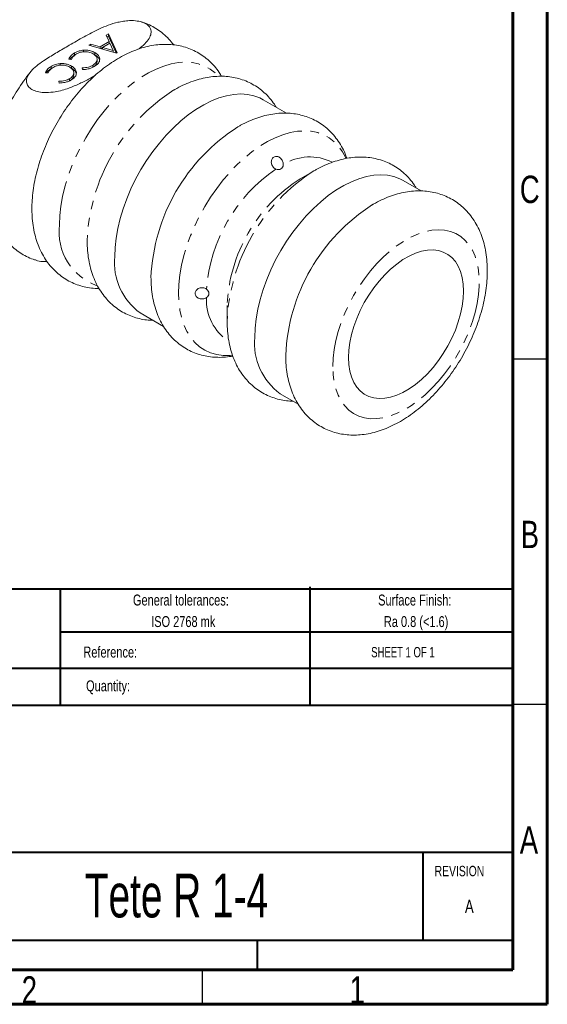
# Model space of a CAD drawing. Header units: millimetres. Extents: x 15 to 415, y 5 to 292.
# Tile 4 of 5: x 339 to 415, y 5 to 148. Entities that reach past the tile are written whole.
import ezdxf

# ---------------------------------------------------------------- set-up
doc = ezdxf.new("R2010")
doc.units = ezdxf.units.MM
doc.linetypes.add('PHANTOM', pattern=[12.7, 6.35, -1.27, 1.27, -1.27, 1.27, -1.27])
doc.styles.add('SLDTEXTSTYLE0', font='TXT', dxfattribs={"width": 0.75})
doc.styles.add('SLDTEXTSTYLE1', font='TXT', dxfattribs={"width": 0.6875})
doc.styles.add('SLDTEXTSTYLE2', font='TXT', dxfattribs={"width": 0.662197})

# ---------------------------------------------------------------- blocks, each defined once
blk = doc.blocks.new('SW_NOTE_2')
at = {"color": 0, "linetype": 'Continuous', "lineweight": 0, "char_height": 1.5875, "attachment_point": 2, "style": 'SLDTEXTSTYLE0'}
for s, insert in [('Surface Finish:', (7.07, 2.05)), ('Ra 0.8 (<1.6)', (7.26, -1.07))]:
    blk.add_mtext(s, dxfattribs=dict(at, insert=insert))
blk = doc.blocks.new('SW_NOTE_3')
at = {"color": 0, "linetype": 'Continuous', "lineweight": 0, "char_height": 1.5875, "attachment_point": 2, "style": 'SLDTEXTSTYLE0'}
for s, insert in [('General tolerances:', (10.1, 2.05)), ('ISO 2768 mk', (10.44, -1.07))]:
    blk.add_mtext(s, dxfattribs=dict(at, insert=insert))
blk = doc.blocks.new('SW_CENTERMARKSYMBOL_0')
at = {"color": 0, "linetype": 'Continuous', "lineweight": 0}
for p, q in [((0, 25), (0, 60)), ((0, 0), (0, 12.5)), ((-25, 0), (-60, 0)), ((0, 0), (-12.5, 0)), ((0, 0), (0, -12.5)), ((0, 0), (12.5, 0)), ((25, 0), (60, 0)), ((0, -25), (0, -60))]:
    blk.add_line(p, q, dxfattribs=at)

msp = doc.modelspace()

# ---------------------------------------------------------------- linework, layer by layer
at = {"color": 7, "linetype": 'Continuous', "lineweight": 60}
for p, q in [((415, 292), (415, 5)), ((410, 287), (410, 10)), ((410, 10), (20, 10)), ((415, 5), (15, 5))]:
    msp.add_line(p, q, dxfattribs=at)
at = {"color": 7, "linetype": 'Continuous', "lineweight": 15}
for p, q in [((351.1060659, 145.4097354), (351.4106846, 145.585588)), ((351.4106846, 145.585588), (352.6633393, 142.8526024)), ((351.4106846, 145.2589722), (351.4106846, 145.585588)), ((348.5899631, 143.9572202), (348.8711959, 144.1195724)), ((348.8711959, 144.1195724), (350.2066015, 143.7384427)), ((348.8711959, 143.8768471), (348.8711959, 144.1195724)), ((350.2066015, 143.7384427), (351.5240175, 144.4989708)), ((351.6367504, 144.2538849), (350.5663872, 143.6359774)), ((351.5240175, 144.4989708), (351.1060659, 145.4097354)), ((351.2245595, 145.1515245), (351.4106846, 145.2589722)), ((351.4106846, 145.2589722), (352.5224615, 142.8333475)), ((351.5240175, 144.1888061), (351.5240175, 144.4989708)), ((352.1248598, 143.1904609), (351.6367504, 144.2538849)), ((346.4996074, 142.512486), (346.4996074, 142.8391018)), ((347.8188221, 143.0138737), (347.8188221, 143.2406552)), ((352.5943803, 142.8127932), (348.5899631, 143.9572202)), ((349.4498517, 142.5692574), (349.4498517, 142.8958732)), ((350.2066015, 143.4951995), (350.2066015, 143.7384427)), ((350.3032007, 143.4675925), (350.5663874, 143.6195269)), ((350.5663872, 143.392376), (350.5663872, 143.6359774)), ((350.5663872, 143.6359774), (352.1248598, 143.1904609)), ((352.1248598, 142.9469782), (352.1248598, 143.1904609)), ((352.6633393, 142.8526024), (352.5943803, 142.8127932)), ((344.4416317, 141.0642632), (344.4416317, 141.2910447)), ((346.0792574, 141.8874898), (345.6762972, 141.9283374)), ((346.4996074, 142.512486), (346.637068, 142.571264)), ((349.7768987, 141.5508143), (349.7768987, 141.959084)), ((342.702067, 139.9378793), (342.2991069, 139.978727)), ((343.1224169, 140.5628755), (343.1224169, 140.8894912)), ((343.1224169, 140.5628755), (343.2598776, 140.6216535)), ((346.0726613, 140.6196469), (346.0726613, 140.9462626)), ((346.3997085, 139.6012038), (346.3997085, 140.0094736)), ((347.6593171, 140.4290898), (347.5897585, 140.6769451)), ((349.1446333, 140.7162274), (349.1446333, 141.0428432)), ((344.2821267, 138.4794793), (344.2125681, 138.7273346)), ((345.767443, 138.7666169), (345.767443, 139.0932327)), ((377.2228944, 134.1107213), (373.8483003, 136.058833)), ((381.2170338, 125.7742905), (379.201928, 124.6106165)), ((396.7390426, 122.8442887), (394.1325709, 124.3489728)), ((368.6124802, 106.2671679), (368.6124809, 103.9401985)), ((356.0213226, 105.1782561), (359.3998166, 103.227893)), ((376.3055932, 93.4683959), (378.9159636, 91.9614612))]:
    msp.add_line(p, q, dxfattribs=at)
at = {"color": 7, "linetype": 'Continuous', "lineweight": 30}
for p, q in [((410, 98.5), (415, 98.5)), ((410, 48.5), (415, 48.5)), ((365, 10), (365, 5))]:
    msp.add_line(p, q, dxfattribs=at)
at = {"color": 7, "linetype": 'Continuous', "lineweight": 40}
for p, q in [((270.6583549, 65.2052449), (409.9083046, 65.2052449)), ((344.4706083, 48.2844781), (344.4706083, 65.2052449)), ((380.6659139, 48.2844781), (380.6659139, 65.5023425)), ((409.8656462, 58.9170608), (344.4706083, 58.9170608)), ((409.9790602, 53.6421854), (310.1693457, 53.6421854)), ((409.8647448, 48.2844781), (310.1693457, 48.2844781)), ((310.1693457, 27.0202272), (409.7666795, 27.0202272)), ((397, 14.25), (397, 27)), ((409.9929988, 14.2269766), (270.6583549, 14.2269766)), ((373, 10), (373, 14.25))]:
    msp.add_line(p, q, dxfattribs=at)
at = {"color": 7, "linetype": 'Continuous', "lineweight": 0}
msp.add_line((270.6583549, 14.2269766), (409.9929988, 14.2269766), dxfattribs=at)
at = {"color": 1, "linetype": 'PHANTOM', "lineweight": 0, "flags": 128}
for points in [[(344.3282096, 117.9592099), (344.3775412, 119.274294), (344.5251513, 120.6360436), (344.7698836, 122.0338009), (345.1098216, 123.4566251), (345.5423076, 124.893383), (346.0639551, 126.3328287), (346.6706814, 127.7636967), (347.3577389, 129.1747894), (348.11975, 130.5550615), (348.9507502, 131.8937115), (349.844237, 133.1802632), (350.7932175, 134.404646), (351.7902637, 135.5572785), (352.8275734, 136.6291399), (353.8970276, 137.6118414), (354.9902566, 138.497692), (356.0987043, 139.2797568), (357.2136958, 139.9519192), (358.3265045, 140.5089148), (359.4284215, 140.9463853), (360.5108224, 141.2609077), (361.5652364, 141.4500211), (362.5834111, 141.5122434), (363.5573774, 141.4470891), (364.4795135, 141.255067), (365.342602, 140.9376814), (366.139888, 140.4974153), (366.8651318, 139.9377139), (367.30041, 139.506216)], [(361.5816148, 107.9990311), (361.6309463, 109.3141152), (361.7785564, 110.6758649), (362.0232887, 112.0736221), (362.3632267, 113.4964463), (362.7957127, 114.9332042), (363.3173603, 116.3726499), (363.9240865, 117.803518), (364.6111441, 119.2146106), (365.3731551, 120.5948827), (366.2041553, 121.9335327), (367.0976422, 123.2200844), (368.0466226, 124.4444672), (369.0436688, 125.5970997), (370.0809785, 126.6689611), (371.1504327, 127.6516627), (372.2436617, 128.5375132), (373.3521094, 129.319578), (374.4671009, 129.9917404), (375.5799096, 130.548736), (376.6818266, 130.9862065), (377.7642275, 131.300729), (378.8186416, 131.4898423), (379.8368162, 131.5520646), (380.8107825, 131.4869103), (381.7329186, 131.2948883), (382.5960071, 130.9775026), (383.3932931, 130.5372365), (384.118537, 129.9775351), (384.7660627, 129.3027802), (385.3308028, 128.518252), (385.8083371, 127.6300907), (385.8353967, 127.5708549)], [(383.9261886, 97.4089345), (383.9757039, 98.6196324), (384.1237882, 99.8761959), (384.3690585, 101.1668925), (384.7092244, 102.4796713), (385.1411104, 103.8022753), (385.6606842, 105.1223559), (386.2630951, 106.4275887), (386.9427169, 107.7057847), (387.6932055, 108.9450114), (388.5075537, 110.1336989), (389.3781578, 111.2607474), (390.2968889, 112.3156352), (391.25517, 113.2885119), (392.2440531, 114.170295), (393.2543055, 114.9527517), (394.2764949, 115.6285753), (395.3010772, 116.1914561), (396.3184862, 116.6361393), (397.3192226, 116.9584728), (398.2939429, 117.1554465), (399.2335463, 117.2252213), (400.12926, 117.1671472), (400.9727212, 116.9817646), (401.756054, 116.6708051), (402.4719452, 116.2371725), (403.1137113, 115.6849151), (403.6753589, 115.019189), (404.1516453, 114.2462102), (404.5381227, 113.3731952), (404.8311835, 112.4082962), (405.0280903, 111.3605211), (405.1270057, 110.2396533), (405.1270057, 109.0561579), (405.0280903, 107.8210849), (404.8311835, 106.5459661), (404.5381227, 105.2427062), (404.1516453, 103.9234739), (403.6753589, 102.6005866), (403.1137113, 101.2863959), (402.4719452, 99.9931711), (401.756054, 98.7329882), (400.9727212, 97.5176119), (400.12926, 96.3583897), (399.2335463, 95.2661466), (398.2939429, 94.2510784), (397.3192226, 93.3226641), (396.3184862, 92.4895718), (395.3010772, 91.7595796), (394.2764949, 91.1395029), (393.2543055, 90.6351317), (392.2440531, 90.2511758), (391.25517, 89.9912187), (390.2968889, 89.8576877), (389.3781578, 89.8518311), (388.5075537, 89.9737015), (387.6932055, 90.2221626), (386.9427169, 90.5948936), (386.2630951, 91.0884149), (385.6606842, 91.698119), (385.1411104, 92.4183124), (384.7092244, 93.2422715), (384.3690585, 94.162303), (384.1237882, 95.1698166), (383.9757039, 96.2554057), (383.9261886, 97.4089345)], [(369.3802276, 99.0437665), (369.0436688, 99.0164669), (368.0466226, 99.0179342), (367.0976422, 99.1466476), (366.2041553, 99.4016013), (365.3731551, 99.7807989), (364.6111441, 100.2812717), (363.9240865, 100.8991047), (363.3173603, 101.6294615), (362.7957127, 102.4666257), (362.3632267, 103.404046), (362.0232887, 104.4343861), (361.7785564, 105.5495815), (361.6309463, 106.7409041), (361.5816148, 107.9990311)]]:
    msp.add_lwpolyline(points, dxfattribs=at)
at = {"color": 7, "linetype": 'Continuous', "lineweight": 15, "flags": 128}
for points in [[(352.3282096, 113.3409082), (352.3775412, 114.6559923), (352.5251513, 116.0177419), (352.7698836, 117.4154992), (353.1098216, 118.8383234), (353.5423076, 120.2750813), (354.0639551, 121.714527), (354.6706814, 123.145395), (355.3577389, 124.5564877), (356.11975, 125.9367598), (356.9507502, 127.2754098), (357.844237, 128.5619615), (358.7932175, 129.7863443), (359.7902637, 130.9389768), (360.8275734, 132.0108382), (361.8970276, 132.9935397), (362.9902566, 133.8793903), (364.0987043, 134.6614551), (365.2136958, 135.3336175), (366.3265045, 135.8906131), (367.4284215, 136.3280836), (368.5108224, 136.642606), (369.5652364, 136.8317194), (370.5834111, 136.8939417), (371.5573774, 136.8287874), (372.4795135, 136.6367653), (373.342602, 136.3193797), (373.8483003, 136.058833)], [(372.6124802, 101.631048), (372.6618118, 102.9461321), (372.8094219, 104.3078818), (373.0541542, 105.705639), (373.3940922, 107.1284632), (373.8265782, 108.5652211), (374.3482258, 110.0046668), (374.954952, 111.4355349), (375.6420095, 112.8466275), (376.4040206, 114.2268996), (377.2350208, 115.5655496), (378.1285077, 116.8521013), (379.0774881, 118.0764841), (380.0745343, 119.2291166), (381.111844, 120.300978), (382.1812982, 121.2836796), (383.2745272, 122.1695301), (384.3829749, 122.9515949), (385.4979664, 123.6237573), (386.6107751, 124.1807529), (387.7126921, 124.6182234), (388.795093, 124.9327459), (389.849507, 125.1218592), (390.8676817, 125.1840815), (391.841648, 125.1189272), (392.7637841, 124.9269052), (393.6268726, 124.6095195), (394.1325709, 124.3489728)], [(402.8766504, 108.3488032), (402.8277384, 109.3623132), (402.6815751, 110.3074678), (402.4398754, 111.1731866), (402.1054724, 111.9493194), (401.6822865, 112.6267666), (401.175279, 113.1975856), (400.5903946, 113.6550852), (399.9344906, 113.9939001), (399.2152566, 114.2100595), (398.4411247, 114.3010275), (397.6211712, 114.2657393), (396.765009, 114.1046066), (395.8826764, 113.819521), (394.9845176, 113.4138229), (394.0810626, 112.8922694), (393.1829038, 112.2609754), (392.3005712, 111.5273415), (391.444409, 110.6999703), (390.6244555, 109.7885604), (389.8503236, 108.8037988), (389.1310896, 107.7572295), (388.4751856, 106.6611239), (387.8903012, 105.5283312), (387.3832937, 104.3721338), (386.9601078, 103.2060865), (386.6257048, 102.0438603), (386.3840051, 100.899081), (386.2378418, 99.7851698), (386.1889298, 98.7151871), (386.2378418, 97.7016771), (386.3840051, 96.7565225), (386.6257048, 95.8908037), (386.9601078, 95.1146709), (387.3832937, 94.4372237), (387.8903012, 93.8664047), (388.4751856, 93.4089051), (389.1310896, 93.0700902), (389.8503236, 92.8539308), (390.6244555, 92.7629628), (391.444409, 92.798251), (392.3005712, 92.9593837), (393.1829038, 93.2444693), (394.0810626, 93.6501674), (394.9845176, 94.1717209), (395.8826764, 94.8030149), (396.765009, 95.5366488), (397.6211712, 96.36402), (398.4411247, 97.2754299), (399.2152566, 98.2601915), (399.9344906, 99.3067608), (400.5903946, 100.4028664), (401.175279, 101.5356591), (401.6822865, 102.6918565), (402.1054724, 103.8579038), (402.4398754, 105.02013), (402.6815751, 106.1649093), (402.8277384, 107.2788205), (402.8766504, 108.3488032)]]:
    msp.add_lwpolyline(points, dxfattribs=at)
at = {"color": 1, "linetype": 'PHANTOM', "lineweight": 0}
for centre, radius, start, end in [((375.5845174, 114.471867), 27.2817604, 122.534088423, 177.524850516), ((380.6017927, 120.669116), 7.1086411, 62.994681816, 122.897956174), ((388.8620417, 106.8055519), 23.3072251, 124.482574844, 175.51742501), ((395.8687887, 102.7620064), 27.2817604, 122.534088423, 177.524850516), ((391.5108702, 105.2765118), 22.9198094, 122.48262524, 177.522749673), ((352.4873525, 116.8910137), 8.2287699, 172.541249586, 250.781656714), ((372.7320794, 107.0279508), 7.1150169, 177.110256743, 236.853382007)]:
    msp.add_arc(centre, radius, start, end, dxfattribs=at)
at = {"color": 7, "linetype": 'Continuous', "lineweight": 15}
for centre, radius, start, end in [((384.8379232, 109.1299895), 27.2817604, 122.534088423, 177.524850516), ((404.3540688, 97.8635585), 27.2817604, 122.534088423, 177.524850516), ((361.3104538, 112.488055), 9.0226421, 174.576095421, 234.111732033), ((381.5947245, 100.7781948), 9.0226421, 174.576095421, 234.111732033)]:
    msp.add_arc(centre, radius, start, end, dxfattribs=at)
for points, knots in [([(355.7687367, 143.3995641), (355.8661296, 143.4685892), (356.2785181, 143.7608609), (356.8759596, 144.3315832), (357.4295436, 145.0741363), (357.6564112, 145.8166869), (357.5224932, 146.454058), (357.0558229, 146.9639842), (356.4010661, 147.3001546), (355.5050101, 147.5115807), (354.5386008, 147.5447776), (353.5898138, 147.4475671), (352.551314, 147.2428893), (351.3737182, 146.8780306), (349.7219264, 146.1781806), (347.8580914, 145.185756), (346.4480129, 144.3595911), (345.7424234, 143.9461862)], [0, 0, 0, 0, 0.0226217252, 0.0957867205, 0.1686491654, 0.2269224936, 0.2856453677, 0.3281542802, 0.3707753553, 0.4114096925, 0.4680654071, 0.5101265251, 0.5522763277, 0.6285905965, 0.7051363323, 0.8524530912, 1, 1, 1, 1]), ([(360.8773332, 144.0011721), (360.6460992, 144.2927805), (360.1872017, 144.8714947), (359.3863272, 145.6204755), (358.5242929, 146.2668139), (357.600214, 146.7910114), (356.8277164, 147.141032), (356.3539206, 147.2751174), (356.2183891, 147.3134732)], [0, 0, 0, 0, 0.19113847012, 0.3793257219, 0.56395178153, 0.74621602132, 0.92740389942, 1, 1, 1, 1]), ([(367.8044211, 139.4524015), (367.6942785, 139.6422692), (367.3929572, 140.1616969), (366.7903154, 140.9190131), (366.0204071, 141.7138998), (365.1761841, 142.3937119), (364.272551, 142.9611573), (363.3164804, 143.4143968), (362.3161271, 143.7535701), (361.2779156, 143.9788783), (360.2066001, 144.0906044), (359.1057159, 144.0883996), (357.9785558, 143.9711869), (356.8290599, 143.7375052), (355.6626847, 143.3862411), (354.4868782, 142.9176283), (353.3108596, 142.3340485), (352.1447577, 141.6402675), (350.9987979, 140.8432254), (349.8820778, 139.9510545), (348.8022363, 138.9722369), (347.7653909, 137.9148352), (346.7768716, 136.7866243), (345.8415668, 135.5951962), (344.9641035, 134.348034), (344.1489459, 133.0525666), (343.4004579, 131.7162406), (342.7229518, 130.3465965), (342.1206143, 128.9511506), (341.5975081, 127.5373209), (341.1576105, 126.1123274), (340.8049153, 124.6833338), (340.5435155, 123.2575089), (340.3808744, 121.8698247), (340.3319951, 120.8777524), (340.3263874, 120.1053768), (340.3429105, 119.3123753), (340.4370051, 118.1739661), (340.6575028, 116.8793786), (340.9885687, 115.6455086), (341.4277395, 114.4874956), (341.9696435, 113.4180582), (342.6064022, 112.4473366), (343.3287117, 111.5823993), (344.1268745, 110.8275386), (344.9915186, 110.1851609), (345.9139588, 109.6560109), (346.8858408, 109.2419092), (347.8995651, 108.9384415), (348.949938, 108.7616962), (349.675027, 108.6861891), (350.0489024, 108.7001828), (350.0604165, 108.7006138)], [0, 0, 0, 0, 0.0119016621, 0.0325598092, 0.0527073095, 0.0724386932, 0.0918759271, 0.1111540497, 0.1303819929, 0.1496863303, 0.1692013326, 0.1890468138, 0.2093173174, 0.2300684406, 0.2513040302, 0.2729716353, 0.2949730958, 0.3171893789, 0.3395087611, 0.3618294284, 0.3841031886, 0.4063110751, 0.4284512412, 0.4505324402, 0.4725696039, 0.4945810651, 0.5165870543, 0.5386069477, 0.5606571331, 0.5827595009, 0.6049354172, 0.6272047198, 0.6495835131, 0.6720805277, 0.6933789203, 0.6977148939, 0.7100541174, 0.7327086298, 0.7553474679, 0.7777759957, 0.7998432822, 0.8214234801, 0.8424500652, 0.8629280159, 0.8829229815, 0.9025407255, 0.9219088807, 0.9411636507, 0.9604017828, 0.9797627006, 0.9993767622, 1, 1, 1, 1]), ([(345.7424234, 143.9461862), (345.1497743, 143.6049007), (343.9641827, 142.9221608), (342.4360119, 142.0054376), (341.2279472, 141.1590615), (340.4658393, 140.496268), (339.9544056, 139.89095), (339.6104472, 139.2997223), (339.4819427, 138.6595166), (339.7153759, 138.0204664), (340.2675721, 137.5303646), (341.0969334, 137.2134307), (342.1795565, 137.0675186), (343.3336384, 137.1345604), (344.4683931, 137.357527), (345.7093273, 137.7267295), (347.0813844, 138.2959605), (348.4191716, 138.9786528), (349.2182731, 139.4398759), (349.5535642, 139.6333983)], [0, 0, 0, 0, 0.1034258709, 0.2069029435, 0.2720930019, 0.3379153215, 0.3765901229, 0.4158881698, 0.4710510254, 0.5122414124, 0.5532918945, 0.592771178, 0.6320377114, 0.6884572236, 0.7334534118, 0.7796078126, 0.8604161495, 0.9414326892, 1, 1, 1, 1]), ([(345.6762972, 141.9283374), (345.717051, 142.0228196), (345.798512, 142.2116757), (346.027402, 142.5374269), (346.3205549, 142.7247116), (346.4996074, 142.8391018)], [0, 0, 0, 0, 0.28040178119, 0.56048247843, 1, 1, 1, 1]), ([(346.7814396, 142.6916348), (346.590544, 142.55835), (346.2492517, 142.320057), (346.1312549, 142.0198025), (346.0792574, 141.8874898)], [0, 0, 0, 0, 0.5593316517, 1, 1, 1, 1]), ([(346.4996074, 142.8391018), (346.7145242, 142.9503315), (347.0981579, 143.1488802), (347.5986935, 143.2126223), (347.8188221, 143.2406552)], [0, 0, 0, 0, 0.5602137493, 1, 1, 1, 1]), ([(349.1932043, 142.7338672), (348.9942164, 142.8271273), (348.5968986, 143.0133392), (347.8571327, 143.0455358), (347.2336902, 142.9187572), (346.9322774, 142.7673863), (346.7814396, 142.6916348)], [0, 0, 0, 0, 0.2797923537, 0.5586597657, 0.7791375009, 1, 1, 1, 1]), ([(347.8188221, 143.2406552), (347.9869279, 143.2445913), (348.3230484, 143.2524615), (348.9126636, 143.1559049), (349.2462235, 142.9944416), (349.4498517, 142.8958732)], [0, 0, 0, 0, 0.28044187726, 0.56073179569, 1, 1, 1, 1]), ([(349.1446333, 141.0428432), (349.3331702, 141.1820793), (349.7102586, 141.4605623), (349.8253921, 141.9621318), (349.6467748, 142.4105038), (349.3443675, 142.6260986), (349.1932043, 142.7338672)], [0, 0, 0, 0, 0.27971238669, 0.55944669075, 0.7797822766, 1, 1, 1, 1]), ([(349.4498517, 142.8958732), (349.6101257, 142.7882938), (349.9305689, 142.5732055), (350.1554541, 142.1599408), (350.170227, 141.7099897), (349.9359192, 141.2423687), (349.5579878, 140.9889404), (349.3688998, 140.8621442)], [0, 0, 0, 0, 0.1867468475, 0.3733715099, 0.5602135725, 0.779964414, 1, 1, 1, 1]), ([(343.1224169, 140.8894912), (343.3373338, 141.000721), (343.7209675, 141.1992697), (344.2215031, 141.2630118), (344.4416317, 141.2910447)], [0, 0, 0, 0, 0.5602138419, 1, 1, 1, 1]), ([(344.4416317, 141.2910447), (344.6097376, 141.2949809), (344.9458581, 141.3028511), (345.5354732, 141.2062942), (345.8690331, 141.044831), (346.0726613, 140.9462626)], [0, 0, 0, 0, 0.2804419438, 0.5607317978, 1, 1, 1, 1]), ([(345.8318956, 141.9125652), (345.8853691, 141.9943494), (346.0329198, 142.2200184), (346.3179038, 142.3986145), (346.4996074, 142.512486)], [0, 0, 0, 0, 0.3624078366, 1, 1, 1, 1]), ([(349.4388314, 140.9781667), (349.5124218, 141.0351907), (349.741885, 141.2129983), (349.7479742, 141.4397683), (349.7521106, 141.5938117)], [0, 0, 0, 0, 0.3207064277, 1, 1, 1, 1]), ([(349.4498517, 142.5692574), (349.6082957, 142.4616612), (349.9250802, 142.2465393), (350.1419561, 141.8915474), (350.1323924, 141.6688909), (350.1288837, 141.587204)], [0, 0, 0, 0, 0.3878327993, 0.7754118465, 1, 1, 1, 1]), ([(340.1277085, 140.0746123), (340.0158316, 139.9389584), (339.5851222, 139.4167109), (338.8906107, 138.4442398), (338.0512448, 137.167614), (337.2805912, 135.8432573), (336.5785447, 134.4842116), (335.9505254, 133.09653), (335.4003236, 131.6880884), (334.932011, 130.2660427), (334.5495475, 128.8375962), (334.2569902, 127.4099017), (334.0585214, 125.990258), (333.9584964, 124.58638), (333.961339, 123.207051), (334.0711052, 121.8629425), (334.2906271, 120.5666164), (334.6205356, 119.3320165), (335.0585881, 118.1731336), (335.5994388, 117.1026902), (336.2352547, 116.1309186), (336.9566716, 115.2647147), (337.754217, 114.5091072), (338.61772, 113.8639674), (339.5413763, 113.3393527), (340.31779, 112.9880494), (340.7955379, 112.8529826), (340.9349935, 112.8135563)], [0, 0, 0, 0, 0.0150671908, 0.0580064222, 0.1008830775, 0.1437355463, 0.1866046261, 0.2295195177, 0.2725217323, 0.3156534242, 0.3589544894, 0.4024594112, 0.4461910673, 0.4901507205, 0.5343027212, 0.578533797, 0.6226233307, 0.6663054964, 0.7092871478, 0.7513223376, 0.7922801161, 0.8321687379, 0.8711149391, 0.9093241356, 0.9470445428, 0.984542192, 1, 1, 1, 1]), ([(342.2991069, 139.978727), (342.3398607, 140.0732091), (342.4213217, 140.2620652), (342.6502117, 140.5878164), (342.9433645, 140.7751011), (343.1224169, 140.8894912)], [0, 0, 0, 0, 0.2804018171, 0.5604825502, 1, 1, 1, 1]), ([(342.4547052, 139.9629546), (342.5081787, 140.0447389), (342.6557295, 140.2704079), (342.9407135, 140.449004), (343.1224169, 140.5628755)], [0, 0, 0, 0, 0.3624080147, 1, 1, 1, 1]), ([(343.4042493, 140.7420244), (343.2133537, 140.6087395), (342.8720614, 140.3704465), (342.7540645, 140.0701919), (342.702067, 139.9378793)], [0, 0, 0, 0, 0.55933163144, 1, 1, 1, 1]), ([(345.816014, 140.7842568), (345.6170261, 140.8775168), (345.2197082, 141.0637287), (344.4799423, 141.0959253), (343.8564998, 140.9691467), (343.555087, 140.8177758), (343.4042493, 140.7420244)], [0, 0, 0, 0, 0.2797923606, 0.5586597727, 0.7791375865, 1, 1, 1, 1]), ([(345.767443, 139.0932327), (345.9559797, 139.2324687), (346.333068, 139.5109519), (346.4482021, 140.0125213), (346.2695842, 140.4608932), (345.9671771, 140.6764881), (345.816014, 140.7842568)], [0, 0, 0, 0, 0.2797123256, 0.55944673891, 0.77978226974, 1, 1, 1, 1]), ([(346.0726613, 140.9462626), (346.2329353, 140.8386833), (346.5533786, 140.623595), (346.7782638, 140.2103303), (346.7930364, 139.7603792), (346.5587289, 139.2927582), (346.1807974, 139.0393299), (345.9917094, 138.9125337)], [0, 0, 0, 0, 0.18674684, 0.3733714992, 0.5602135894, 0.779964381, 1, 1, 1, 1]), ([(346.0726613, 140.6196469), (346.2311054, 140.5120507), (346.5478899, 140.2969288), (346.7647658, 139.9419369), (346.755202, 139.7192803), (346.7516933, 139.6375935)], [0, 0, 0, 0, 0.38783277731, 0.77541181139, 1, 1, 1, 1]), ([(347.5897585, 140.6769451), (347.9161182, 140.6970983), (348.4993156, 140.7331115), (348.9473298, 140.9481438), (349.1446333, 141.0428432)], [0, 0, 0, 0, 0.5596042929, 1, 1, 1, 1]), ([(349.3688998, 140.8621442), (349.2365531, 140.7928273), (348.971975, 140.654254), (348.3973299, 140.4823915), (347.9391907, 140.4493032), (347.6593171, 140.4290898)], [0, 0, 0, 0, 0.28028925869, 0.56033430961, 1, 1, 1, 1]), ([(344.2125681, 138.7273346), (344.5389279, 138.7474878), (345.1221253, 138.783501), (345.5701395, 138.9985334), (345.767443, 139.0932327)], [0, 0, 0, 0, 0.559604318, 1, 1, 1, 1]), ([(345.9917094, 138.9125337), (345.8593627, 138.8432168), (345.5947846, 138.7046435), (345.0201395, 138.5327809), (344.5620003, 138.4996927), (344.2821267, 138.4794793)], [0, 0, 0, 0, 0.28028925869, 0.56033430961, 1, 1, 1, 1]), ([(345.767443, 138.7666169), (345.9635205, 138.905601), (346.326567, 139.1629365), (346.3596877, 139.49259), (346.3749202, 139.6442012)], [0, 0, 0, 0, 0.54008920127, 1, 1, 1, 1]), ([(375.7158554, 134.9807173), (375.6340036, 135.1208169), (375.3600162, 135.5897808), (374.7894483, 136.3000815), (374.020631, 137.0957618), (373.1761251, 137.7753677), (372.2725666, 138.3428668), (371.316476, 138.7960921), (370.3161282, 139.1352695), (369.2779156, 139.3605751), (368.2065991, 139.4723078), (367.10572, 139.4700788), (365.978539, 139.3529592), (364.8291253, 139.1189173), (363.6624333, 138.7690433), (362.4878436, 138.2950889), (361.5672272, 137.8559359), (361.0480346, 137.5413731), (360.913374, 137.4597864)], [0, 0, 0, 0, 0.02937675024, 0.09833453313, 0.16558774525, 0.23145193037, 0.29633423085, 0.36068542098, 0.42486910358, 0.48930779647, 0.55444969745, 0.62069475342, 0.68835854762, 0.75762667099, 0.8285119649, 0.90083934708, 0.97428114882, 1, 1, 1, 1]), ([(385.9654105, 127.5635033), (385.9226402, 127.6936167), (385.7518363, 128.2132256), (385.3422646, 129.0522943), (384.7425029, 130.0603331), (384.0463908, 130.96073), (383.2731208, 131.7532294), (382.4297713, 132.4336608), (381.5259081, 133.0009448), (380.5698989, 133.4542265), (379.5695287, 133.7933893), (378.5313219, 134.018699), (377.4600046, 134.13043), (376.3591258, 134.1282015), (375.2319447, 134.0110817), (374.0825311, 133.7770398), (372.9158391, 133.4271659), (371.7412496, 132.9532113), (370.8206323, 132.5140589), (370.3014397, 132.199496), (370.1667791, 132.1179093)], [0, 0, 0, 0, 0.021311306, 0.0851068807, 0.1473215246, 0.207899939, 0.266980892, 0.3248416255, 0.38183981, 0.4383713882, 0.4947558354, 0.5513642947, 0.6085905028, 0.6667858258, 0.7262274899, 0.787078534, 0.849350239, 0.9128887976, 0.9774063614, 1, 1, 1, 1]), ([(375.6665261, 126.0176608), (375.5034291, 126.0915816), (375.3556286, 126.2128592), (375.1300329, 126.5157283), (375.052936, 126.6987263), (374.99631, 127.0627643), (375.0154475, 127.2459006), (375.1436041, 127.5578478), (375.2505776, 127.6829844), (375.5186737, 127.8381541), (375.6803171, 127.8668751), (376.0034665, 127.818266), (376.1676777, 127.7410405), (376.4498942, 127.5047092), (376.5664297, 127.347891), (376.7190264, 127.0010735), (376.7539314, 126.8134917), (376.7407732, 126.6378105)], [0, 0, 0, 0, 0.125, 0.125, 0.25, 0.25, 0.375, 0.375, 0.5, 0.5, 0.625, 0.625, 0.75, 0.75, 0.875, 0.875, 1, 1, 1, 1]), ([(396.0001274, 123.2708563), (395.918275, 123.4109563), (395.644286, 123.8799208), (395.0737207, 124.5902204), (394.3049031, 125.3859008), (393.4603954, 126.0655077), (392.5568385, 126.6330059), (391.6007491, 127.0862305), (390.6003982, 127.4254099), (389.5621881, 127.6507136), (388.4908697, 127.7624478), (387.3899933, 127.7602168), (386.2628096, 127.6430991), (385.1133973, 127.4090561), (383.9467019, 127.0591847), (382.7721181, 126.585226), (381.8514966, 126.1460767), (381.332306, 125.8315125), (381.1976459, 125.7499254)], [0, 0, 0, 0, 0.0293767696, 0.0983345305, 0.1655877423, 0.231451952, 0.2963342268, 0.360685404, 0.4248691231, 0.4893077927, 0.554449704, 0.6206947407, 0.6883585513, 0.7576266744, 0.8285119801, 0.9008393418, 0.9742811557, 1, 1, 1, 1]), ([(376.7407732, 126.6378105), (376.7208287, 126.3715217), (376.5990287, 126.1524211), (376.1941364, 125.9184261), (375.9137682, 125.9056029), (375.6665261, 126.0176608)], [0, 0, 0, 0, 0.5, 0.5, 1, 1, 1, 1]), ([(377.097761, 99.0417506), (377.1008832, 98.7923135), (377.1097375, 98.0849162), (377.2074597, 96.9476375), (377.4268185, 95.6526919), (377.7581817, 94.4189183), (378.1972784, 93.2608786), (378.7391983, 92.1914493), (379.3759538, 91.2207264), (380.0982633, 90.3557858), (380.8964292, 89.6009385), (381.7610673, 88.9585088), (382.6835209, 88.429554), (383.6553609, 88.0147256), (384.6692346, 87.7139754), (385.7190503, 87.5269781), (386.8007038, 87.4536004), (387.910831, 87.4944398), (389.046022, 87.6507666), (390.2019165, 87.924026), (391.3724063, 88.3149836), (392.5493813, 88.8227581), (393.7232019, 89.4441477), (394.8836132, 90.1736065), (396.0206535, 91.0036702), (397.1257221, 91.9260078), (398.1916964, 92.9322108), (399.2128095, 94.0143537), (400.1839148, 95.1647243), (401.1002184, 96.3757824), (401.9571658, 97.6400618), (402.7503248, 98.950149), (403.4753449, 100.2985515), (404.127962, 101.6777303), (404.7040262, 103.0801879), (405.199516, 104.4985853), (405.6104541, 105.9257264), (405.9328266, 107.3544587), (406.1624906, 108.7775512), (406.2951471, 110.1874693), (406.3263808, 111.575951), (406.251914, 112.9328946), (406.0684096, 114.2463611), (405.7744441, 115.5026632), (405.3712514, 116.6877604), (404.8632002, 117.7883307), (404.2574145, 118.7932664), (403.5628566, 119.6944618), (402.7891833, 120.4867561), (401.9459401, 121.1672399), (401.0420494, 121.7345101), (400.0860471, 122.1877957), (399.0856768, 122.5269562), (398.047469, 122.7522672), (396.9761497, 122.8639994), (395.8752734, 122.8617691), (394.7480901, 122.7446509), (393.5986765, 122.510609), (392.4319865, 122.1607336), (391.2573956, 121.6867802), (390.3367816, 121.2476255), (389.8175872, 120.9330639), (389.682926, 120.8514775)], [0, 0, 0, 0, 0.009855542, 0.0279500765, 0.046032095, 0.0639461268, 0.081571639, 0.0988080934, 0.1156023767, 0.1319584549, 0.1479287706, 0.16359778, 0.1790674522, 0.1944465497, 0.2098123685, 0.2252762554, 0.2409423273, 0.2569006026, 0.2732173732, 0.2899240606, 0.3070084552, 0.3244147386, 0.3420563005, 0.3598377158, 0.3776726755, 0.3954907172, 0.413264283, 0.4309835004, 0.4486502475, 0.4662734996, 0.4838662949, 0.5014438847, 0.5190227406, 0.5366166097, 0.5542405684, 0.571912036, 0.5896477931, 0.6074629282, 0.6253687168, 0.6433691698, 0.6614554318, 0.6795971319, 0.6977104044, 0.7156946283, 0.7334302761, 0.750806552, 0.7677522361, 0.7842522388, 0.8003443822, 0.8161041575, 0.8316290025, 0.8470267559, 0.8623844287, 0.877803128, 0.8933900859, 0.9092409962, 0.9254313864, 0.9420056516, 0.9589668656, 0.9762731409, 0.9938460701, 1, 1, 1, 1]), ([(348.3282096, 115.6500591), (348.3313318, 115.400622), (348.3401861, 114.6932247), (348.4379084, 113.5559461), (348.657263, 112.2610024), (348.9886311, 111.0272267), (349.4277237, 109.8691886), (349.9696478, 108.7997573), (350.6064013, 107.8290362), (351.3287116, 106.964092), (352.1268759, 106.2092576), (352.9915129, 105.5667838), (353.9139782, 105.0379871), (354.8857674, 104.6225781), (355.899838, 104.3239903), (356.9102133, 104.1360405), (357.5869292, 104.1042447), (357.907888, 104.0891643)], [0, 0, 0, 0, 0.0411973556, 0.1168346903, 0.1924196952, 0.2673025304, 0.3409792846, 0.4130297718, 0.4832318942, 0.551602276, 0.6183601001, 0.6838584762, 0.7485235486, 0.8128100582, 0.8770410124, 0.9416819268, 1, 1, 1, 1]), ([(342.512139, 112.6316059), (342.3858355, 112.6224826), (341.9295098, 112.5895205), (341.3528862, 112.6527283), (341.0091587, 112.7931084), (340.9379995, 112.8221702)], [0, 0, 0, 0, 0.2328241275, 0.8411774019, 1, 1, 1, 1]), ([(357.5816154, 110.3081816), (357.5847376, 110.0587446), (357.593592, 109.3513472), (357.6913129, 108.2140692), (357.9106693, 106.9191247), (358.242036, 105.6853497), (358.6811286, 104.5273116), (359.2230539, 103.45788), (359.8598061, 102.4871585), (360.582117, 101.6222173), (361.3802802, 100.8673719), (362.2449212, 100.2249382), (363.1673718, 99.6959943), (364.1392153, 99.28113), (365.1530838, 98.9805087), (366.2029173, 98.7930264), (367.2844975, 98.7214997), (368.3698414, 98.7544674), (369.0920535, 98.8683008), (369.4447784, 98.9238965)], [0, 0, 0, 0, 0.0362156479, 0.1027066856, 0.16915173, 0.2349795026, 0.299747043, 0.3630849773, 0.4247980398, 0.4849008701, 0.5435861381, 0.6011642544, 0.6580098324, 0.7145226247, 0.7709866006, 0.8278109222, 0.8853782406, 0.9440192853, 1, 1, 1, 1]), ([(365.6261095, 107.3866483), (365.4805483, 107.2874099), (365.3016215, 107.2242155), (364.9265331, 107.1825868), (364.7295027, 107.205365), (364.3859179, 107.3305662), (364.2368813, 107.4330584), (364.0307935, 107.691132), (363.9759017, 107.8433981), (363.9755543, 108.1531685), (364.0314954, 108.310531), (364.2351542, 108.5749113), (364.3841338, 108.6842021), (364.7299045, 108.8183039), (364.9239796, 108.8427568), (365.3006328, 108.7992117), (365.4805392, 108.7314494), (365.6261095, 108.6271492)], [0, 0, 0, 0, 0.125, 0.125, 0.25, 0.25, 0.375, 0.375, 0.5, 0.5, 0.625, 0.625, 0.75, 0.75, 0.875, 0.875, 1, 1, 1, 1]), ([(365.6261095, 108.6271492), (365.8467577, 108.4690562), (365.9756168, 108.2204682), (365.9758382, 107.7527407), (365.8467687, 107.5370858), (365.6261095, 107.3866483)], [0, 0, 0, 0, 0.5, 0.5, 1, 1, 1, 1]), ([(368.6124809, 103.9401985), (368.615603, 103.6907615), (368.6244572, 102.9833642), (368.7221809, 101.846085), (368.9415336, 100.551142), (369.2729038, 99.3173655), (369.7119937, 98.1593286), (370.2539192, 97.0898967), (370.8906731, 96.1191753), (371.6129839, 95.2542309), (372.4111459, 94.4993977), (373.2757855, 93.8569225), (374.1982482, 93.3281273), (375.1700399, 92.9127167), (376.1841084, 92.6141304), (377.1944839, 92.4261804), (377.8712007, 92.394384), (378.1921599, 92.3793034)], [0, 0, 0, 0, 0.0411973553, 0.1168346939, 0.192419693, 0.2673025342, 0.3409792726, 0.4130297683, 0.4832319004, 0.5516022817, 0.6183600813, 0.6838584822, 0.7485235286, 0.812810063, 0.8770409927, 0.9416819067, 1, 1, 1, 1])]:
    msp.add_open_spline(points, degree=3, knots=knots, dxfattribs=at)

# ---------------------------------------------------------------- block references
at = {"color": 7, "linetype": 'Continuous', "lineweight": 0}
for name, p in [('SW_CENTERMARKSYMBOL_0', (288.1559368, 205.0649571)), ('SW_NOTE_3', (351.8140955, 62.3192264)), ('SW_NOTE_2', (388.7308855, 62.3192266))]:
    msp.add_blockref(name, p, dxfattribs=at)

# ---------------------------------------------------------------- texts
for s, insert, char_height, attachment_point, style in [('C', (412.4586589, 125.0601544), 3.96875, 2, 'SLDTEXTSTYLE0'), ('B', (412.4706018, 75.0601544), 3.96875, 2, 'SLDTEXTSTYLE0'), ('Reference:', (351.679185, 56.8312188), 1.5875, 2, 'SLDTEXTSTYLE0'), ('SHEET 1 OF 1', (389.4854737, 56.7691893), 1.5, 1, 'SLDTEXTSTYLE1'), ('Quantity:', (351.3625754, 51.9409213), 1.5875, 2, 'SLDTEXTSTYLE0'), ('A', (412.3396881, 30.8101544), 3.96875, 2, 'SLDTEXTSTYLE0'), ('REVISION', (398.6745697, 25.0598066), 1.5, 1, 'SLDTEXTSTYLE0'), ('Tete R 1-4', (361.276656, 23.9396055), 6.35, 2, 'SLDTEXTSTYLE2'), ('A', (403.702243, 20.1412833), 1.905, 2, 'SLDTEXTSTYLE0'), ('2', (339.9600369, 9.0601544), 3.96875, 2, 'SLDTEXTSTYLE0'), ('1', (387.4600369, 9.0601544), 3.96875, 2, 'SLDTEXTSTYLE0')]:
    msp.add_mtext(s, dxfattribs=dict(at, insert=insert, char_height=char_height, attachment_point=attachment_point, style=style))

doc.saveas('drawing.dxf')
